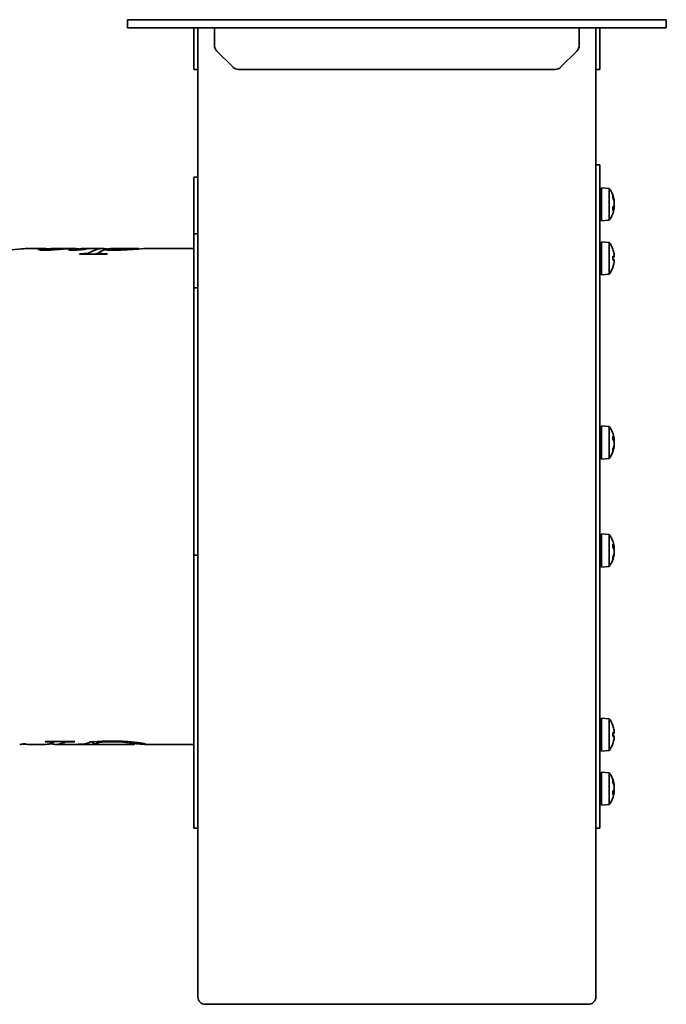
# Model space of a CAD drawing. Header units: millimetres. Extents: x 64 to 356, y 30 to 267.
# Tile 2 of 2: x 200 to 356, y 30 to 267. Entities that reach past the tile are written whole.
import ezdxf

# ---------------------------------------------------------------- set-up
doc = ezdxf.new("R2010")
doc.units = ezdxf.units.MM
doc.layers.add('Krawędzie widoczne(ISO)', color=7, linetype='Continuous', lineweight=35, true_color=0x262659)

msp = doc.modelspace()

# ---------------------------------------------------------------- linework, layer by layer
at = {"layer": 'Krawędzie widoczne(ISO)'}
for p, q in [((230, 267.25), (226, 267.25)), ((226, 267.25), (226, 265.25)), ((230, 267.25), (352, 267.25)), ((356, 267.25), (352, 267.25)), ((356, 267.25), (356, 265.25)), ((230, 265.25), (226, 265.25)), ((230, 265.25), (352, 265.25)), ((242, 263.25), (242, 265.25)), ((243, 265.25), (243, 161.75)), ((247, 265.25), (247, 263.25)), ((335, 263.25), (335, 265.25)), ((339, 161.75), (339, 265.25)), ((340, 265.25), (340, 263.25)), ((356, 265.25), (352, 265.25)), ((242, 263.25), (242, 261.08)), ((247, 263.25), (247, 261.08)), ((335, 261.08), (335, 263.25)), ((340, 263.25), (340, 261.08)), ((242, 259.66), (242, 261.08)), ((242, 259.66), (242, 255.84)), ((247.59, 259.66), (251.41, 255.84)), ((330.59, 255.84), (334.41, 259.66)), ((340, 261.08), (340, 259.66)), ((340, 259.66), (340, 255.84)), ((242, 255.25), (242, 255.84)), ((242, 255.25), (243, 255.25)), ((252.83, 255.25), (329.17, 255.25)), ((339, 255.25), (340, 255.25)), ((340, 255.84), (340, 255.25)), ((340, 232.25), (339, 232.25)), ((340, 232.25), (340, 72.25)), ((242, 229.25), (242, 217.45)), ((243, 229.25), (242, 229.25)), ((340.4, 225.73), (340, 225.73)), ((340.4, 226.73), (340.4, 218.73)), ((342.25, 226.57), (340.4, 226.73)), ((342.25, 226.57), (342.25, 218.89)), ((340, 225.55), (340.4, 225.55)), ((340.4, 225.03), (340, 225.03)), ((340, 224.23), (340.4, 224.23)), ((343.12, 224.33), (343.12, 224.77)), ((343.44, 223.6), (343.38, 223.6)), ((343.43, 223.45), (343.41, 223.45)), ((340.4, 223.25), (340, 223.25)), ((340, 222.21), (340.4, 222.21)), ((340.4, 221.23), (340, 221.23)), ((343.12, 221.27), (343.12, 222.08)), ((343.43, 222), (343.12, 222.03)), ((343.44, 221.85), (343.43, 221.85)), ((340, 220.43), (340.4, 220.43)), ((340.4, 219.91), (340, 219.91)), ((340, 219.73), (340.4, 219.73)), ((342.25, 218.89), (340.4, 218.73)), ((242, 216.67), (242, 217.45)), ((242, 215.57), (242, 216.67)), ((242, 215.57), (242, 214.46)), ((243, 215.57), (242, 215.57)), ((242, 214.46), (242, 212.59)), ((201.98, 212.05), (206.01, 212.05)), ((206.75, 211.65), (206.75, 211.86)), ((208.25, 212.05), (212.8, 212.05)), ((213.31, 211.65), (213.31, 212.05)), ((213.95, 211.68), (213.95, 211.83)), ((215.36, 212.05), (220.07, 212.05)), ((215.72, 211.86), (215.72, 211.94)), ((220.7, 211.7), (220.7, 211.83)), ((222.23, 212.05), (228.5, 212.05)), ((228.87, 211.95), (228.87, 212)), ((230.77, 212.05), (242, 212.05)), ((242, 212.59), (242, 208.26)), ((340, 212.7), (340.4, 212.7)), ((340.4, 212.52), (340, 212.52)), ((340, 212), (340.4, 212)), ((340.4, 213.7), (340.4, 205.7)), ((342.25, 213.54), (340.4, 213.7)), ((342.25, 213.54), (342.25, 205.86)), ((343.12, 211.83), (343.12, 211.84)), ((221.03, 210.69), (214.43, 210.69)), ((214.57, 210.69), (214.57, 210.8)), ((219.03, 210.69), (219.03, 210.99)), ((340.4, 211.2), (340, 211.2)), ((340, 210.22), (340.4, 210.22)), ((340.4, 209.18), (340, 209.18)), ((343.12, 209.23), (343.12, 210.18)), ((343.42, 210.01), (343.12, 209.98)), ((343.42, 209.4), (343.12, 209.43)), ((343.43, 210.41), (343.41, 210.41)), ((242, 202.57), (242, 208.26)), ((340, 208.2), (340.4, 208.2)), ((340.4, 207.41), (340, 207.41)), ((340, 206.88), (340.4, 206.88)), ((340.4, 206.7), (340, 206.7)), ((343.12, 207.56), (343.12, 207.58)), ((343.43, 208.99), (343.41, 209)), ((342.25, 205.86), (340.4, 205.7)), ((242, 193.47), (242, 202.57)), ((243, 202.57), (242, 202.57)), ((242, 191.76), (242, 193.47)), ((242, 191.76), (242, 156.27)), ((340.4, 169.27), (340.4, 161.27)), ((342.25, 169.11), (340.4, 169.27)), ((342.25, 169.11), (342.25, 161.44)), ((340, 168.27), (340.4, 168.27)), ((340.4, 168.09), (340, 168.09)), ((340, 167.57), (340.4, 167.57)), ((340.4, 166.77), (340, 166.77)), ((343.12, 165.92), (343.12, 166.73)), ((340, 165.79), (340.4, 165.79)), ((340.4, 164.75), (340, 164.75)), ((343.43, 166), (343.12, 165.97)), ((343.44, 164.4), (343.38, 164.4)), ((343.43, 164.55), (343.41, 164.55)), ((343.44, 166.15), (343.43, 166.15)), ((243, 31.55), (243, 161.75)), ((339, 161.75), (339, 31.55)), ((340, 163.77), (340.4, 163.77)), ((340.4, 162.98), (340, 162.98)), ((340, 162.45), (340.4, 162.45)), ((340.4, 162.27), (340, 162.27)), ((343.12, 163.23), (343.12, 163.67)), ((342.25, 161.44), (340.4, 161.27)), ((242, 156.27), (242, 138.09)), ((340.4, 143.23), (340.4, 135.23)), ((342.25, 143.06), (340.4, 143.23)), ((342.25, 143.06), (342.25, 135.39)), ((340.4, 142.23), (340, 142.23)), ((340, 142.05), (340.4, 142.05)), ((340.4, 141.52), (340, 141.52)), ((340, 140.73), (340.4, 140.73)), ((343.12, 139.87), (343.12, 140.68)), ((242, 138.09), (242, 72.25)), ((243, 138.09), (242, 138.09)), ((340.4, 139.75), (340, 139.75)), ((340, 138.71), (340.4, 138.71)), ((343.43, 139.95), (343.12, 139.93)), ((343.44, 138.35), (343.38, 138.36)), ((343.43, 138.5), (343.41, 138.5)), ((343.44, 140.1), (343.43, 140.1)), ((340.4, 137.73), (340, 137.73)), ((340, 136.93), (340.4, 136.93)), ((340.4, 136.41), (340, 136.41)), ((340, 136.23), (340.4, 136.23)), ((342.25, 135.39), (340.4, 135.23)), ((343.12, 137.18), (343.12, 137.63)), ((340.4, 97.8), (340, 97.8)), ((340, 97.62), (340.4, 97.62)), ((340.4, 98.8), (340.4, 90.8)), ((342.25, 98.64), (340.4, 98.8)), ((342.25, 98.64), (342.25, 90.96)), ((340.4, 97.09), (340, 97.09)), ((340, 96.3), (340.4, 96.3)), ((340.4, 95.32), (340, 95.32)), ((343.12, 96.92), (343.12, 96.94)), ((343.12, 94.32), (343.12, 95.27)), ((343.42, 95.1), (343.12, 95.07)), ((343.43, 95.51), (343.41, 95.5)), ((206.32, 93.16), (213.36, 93.16)), ((208.32, 93.16), (208.32, 92.95)), ((211.02, 93.16), (211.02, 92.98)), ((211.8, 93.16), (211.8, 93.06)), ((213.18, 93.16), (213.18, 93.09)), ((217.71, 93.07), (217.71, 92.48)), ((219.3, 93.16), (219.3, 92.98)), ((227.76, 92.99), (227.76, 92.5)), ((340, 94.28), (340.4, 94.28)), ((340.4, 93.3), (340, 93.3)), ((343.42, 94.49), (343.12, 94.52)), ((343.12, 92.66), (343.12, 92.67)), ((343.43, 94.09), (343.41, 94.09)), ((200.96, 92.54), (201.49, 92.54)), ((201.29, 92.54), (201.29, 92.48)), ((203.83, 92.45), (206.24, 92.45)), ((208.53, 92.45), (227.52, 92.45)), ((220.08, 92.45), (212.61, 92.45)), ((219.86, 92.45), (220.23, 92.45)), ((220.08, 92.45), (220.08, 92.45)), ((230.19, 92.45), (242, 92.45)), ((340, 92.5), (340.4, 92.5)), ((340.4, 91.98), (340, 91.98)), ((340, 91.8), (340.4, 91.8)), ((342.25, 90.96), (340.4, 90.8)), ((340.4, 85.77), (340.4, 77.77)), ((342.25, 85.61), (340.4, 85.77)), ((342.25, 85.61), (342.25, 77.93)), ((340, 84.77), (340.4, 84.77)), ((340.4, 84.59), (340, 84.59)), ((340, 84.07), (340.4, 84.07)), ((340.4, 83.27), (340, 83.27)), ((343.12, 83.37), (343.12, 83.82)), ((340, 82.29), (340.4, 82.29)), ((340.4, 81.25), (340, 81.25)), ((343.12, 80.32), (343.12, 81.13)), ((343.43, 81.05), (343.12, 81.07)), ((343.44, 82.65), (343.38, 82.64)), ((343.43, 82.5), (343.41, 82.5)), ((343.44, 80.9), (343.43, 80.9)), ((340, 80.27), (340.4, 80.27)), ((340.4, 79.47), (340, 79.47)), ((340, 78.95), (340.4, 78.95)), ((340.4, 78.77), (340, 78.77)), ((342.25, 77.93), (340.4, 77.77)), ((242, 72.25), (243, 72.25)), ((340, 72.25), (339, 72.25)), ((244.8, 29.75), (337.2, 29.75))]:
    msp.add_line(p, q, dxfattribs=at)
for centre, radius, start, end in [((249, 261.08), 2, 180, 225), ((333, 261.08), 2, 315, 0), ((252.83, 257.25), 2, 225, 270), ((329.17, 257.25), 2, 270, 315), ((337, 222.73), 6.5, 7.7377, 36.1956), ((337, 222.73), 6.5, 323.8044, 352.2623), ((337, 209.7), 6.5, 19.8815, 36.1956), ((342.92, 211.84), 0.206, 0, 19.8815), ((337, 209.7), 6.5, 323.8044, 340.1185), ((342.92, 207.56), 0.206, 340.1185, 0), ((337, 165.27), 6.5, 7.7377, 36.1956), ((337, 165.27), 6.5, 323.8044, 352.2623), ((337, 139.23), 6.5, 7.7377, 36.1956), ((337, 139.23), 6.5, 323.8044, 352.2623), ((337, 94.8), 6.5, 19.8815, 36.1956), ((342.92, 96.94), 0.206, 0, 19.8815), ((342.92, 92.66), 0.206, 340.1185, 0), ((337, 94.8), 6.5, 323.8044, 340.1185), ((337, 81.77), 6.5, 7.7377, 36.1956), ((337, 81.77), 6.5, 323.8044, 352.2623), ((244.8, 31.55), 1.8, 180, 270), ((337.2, 31.55), 1.8, 270, 0)]:
    msp.add_arc(centre, radius, start, end, dxfattribs=at)
for centre, major_axis, ratio, start_param, end_param in [((342.92, 224.77), (0.202, 0.045), 0.937457, 6.076564, 6.423526), ((337.04, 222.58), (6.27, 1.64), 0.93862, 6.212259, 6.390406), ((337.04, 223.02), (6.43, -0.87), 0.758355, 0.271401, 0.449548), ((337.04, 222.31), (6.46, 0.6), 0.33376, 5.904617, 6.082764), ((337.04, 223.07), (6.44, -0.74), 0.645989, 6.009705, 6.187852), ((342.92, 221.29), (-0.206, 0.023), 0.644355, 2.865695, 3.212658), ((338.54, 220.1), (4.94, 2.89), 0.148062, 0.074391, 0.145928), ((338.54, 225.23), (4.88, -3), 0.298412, 0.342443, 0.413981), ((338.54, 222.27), (1.63, 5.49), 0.853275, 4.813956, 4.885493), ((338.54, 223.65), (2.93, -4.92), 0.812989, 0.70507, 0.776607), ((343.76, 223.26), (-0.456, -0.262), 0.073585, 0.574787, 0.736125), ((337.04, 223.15), (6.46, -0.6), 0.33376, 0.200421, 0.214942), ((343.76, 222.2), (-0.456, 0.262), 0.073585, 5.54706, 5.692595), ((338.54, 220.22), (4.88, 3), 0.298412, 5.933691, 5.940742), ((343.76, 222.67), (0.455, 0.254), 0.150946, 2.279216, 2.290331), ((343.76, 221.57), (0.453, -0.124), 0.508103, 2.501338, 2.520104), ((337.04, 209.78), (5.84, -2.82), 0.979749, 0.611822, 0.789969), ((342.92, 210.16), (0.206, 0.018), 0.179732, 6.267333, 6.614295), ((337.04, 209.26), (6.46, 0.57), 0.180266, 0.153405, 0.331552), ((337.04, 210.14), (6.46, -0.57), 0.180266, 5.951633, 6.12978), ((342.92, 209.25), (-0.206, 0.018), 0.179732, 2.810483, 3.157445), ((338.54, 207.66), (4.58, 3.44), 0.554863, 6.048844, 6.120382), ((338.54, 211.41), (-4.25, 3.83), 0.664926, 3.842345, 3.913882), ((338.54, 208), (4.25, 3.83), 0.664926, 5.510896, 5.582433), ((343.76, 210.67), (-0.452, -0.225), 0.299538, 0.567435, 0.630241), ((337.04, 209.62), (-5.84, -2.82), 0.979749, 2.351624, 2.529771), ((338.54, 211.75), (4.58, -3.44), 0.554863, 0.162804, 0.234341), ((343.76, 208.73), (0.452, -0.225), 0.299538, 2.511352, 2.574157), ((342.92, 166.71), (0.206, 0.023), 0.644355, 6.21212, 6.559083), ((337.04, 164.93), (6.44, 0.74), 0.645989, 0.095334, 0.273481), ((338.54, 164.35), (-2.93, -4.92), 0.812989, 2.364986, 2.436523), ((338.54, 165.73), (-1.63, 5.49), 0.853275, 4.539285, 4.610822), ((337.04, 165.69), (6.46, -0.6), 0.33376, 0.200421, 0.378568), ((337.04, 164.98), (6.43, 0.87), 0.758355, 5.833638, 6.011785), ((337.04, 165.42), (6.27, -1.64), 0.93862, 6.175965, 6.354112), ((338.54, 162.77), (4.88, 3), 0.298412, 5.869205, 5.940742), ((338.54, 167.9), (4.94, -2.89), 0.148062, 6.137257, 6.208794), ((343.76, 165.8), (0.456, 0.262), 0.073585, 3.732183, 3.877718), ((337.04, 164.85), (6.46, 0.6), 0.33376, 6.068243, 6.082764), ((343.76, 164.74), (0.456, -0.262), 0.073585, 2.405468, 2.566806), ((343.76, 166.43), (-0.453, -0.124), 0.508103, 0.621488, 0.640255), ((338.54, 167.78), (4.88, -3), 0.298412, 0.342443, 0.349495), ((343.76, 165.33), (-0.455, 0.254), 0.150946, 0.851262, 0.862377), ((342.92, 163.23), (-0.202, 0.045), 0.937457, 3.001252, 3.348214), ((342.92, 140.67), (0.206, 0.023), 0.644355, 6.21212, 6.559083), ((337.04, 138.89), (6.44, 0.74), 0.645989, 0.095334, 0.273481), ((338.54, 138.31), (-2.93, -4.92), 0.812989, 2.364986, 2.436523), ((338.54, 139.68), (-1.63, 5.49), 0.853275, 4.539285, 4.610822), ((343.76, 140.38), (-0.453, -0.124), 0.508103, 0.621488, 0.640255), ((337.04, 139.65), (6.46, -0.6), 0.33376, 0.200421, 0.378568), ((337.04, 138.94), (6.43, 0.87), 0.758355, 5.833638, 6.011785), ((337.04, 139.38), (6.27, -1.64), 0.93862, 6.175965, 6.354112), ((338.54, 136.72), (4.88, 3), 0.298412, 5.869205, 5.940742), ((338.54, 141.85), (4.94, -2.89), 0.148062, 6.137257, 6.208794), ((343.76, 139.76), (0.456, 0.262), 0.073585, 3.732183, 3.877718), ((337.04, 138.81), (6.46, 0.6), 0.33376, 6.068243, 6.082764), ((343.76, 138.7), (0.456, -0.262), 0.073585, 2.405468, 2.566806), ((338.54, 141.73), (4.88, -3), 0.298412, 0.342443, 0.349495), ((343.76, 139.28), (-0.455, 0.254), 0.150946, 0.851262, 0.862377), ((342.92, 137.19), (-0.202, 0.045), 0.937457, 3.001252, 3.348214), ((337.04, 94.88), (5.84, -2.82), 0.979749, 0.611822, 0.789969), ((342.92, 95.25), (0.206, 0.018), 0.179732, 6.267333, 6.614295), ((337.04, 94.36), (6.46, 0.57), 0.180266, 0.153405, 0.331552), ((338.54, 92.75), (4.58, 3.44), 0.554863, 6.048844, 6.120382), ((338.54, 96.5), (-4.25, 3.83), 0.664926, 3.842345, 3.913882), ((343.76, 95.77), (-0.452, -0.225), 0.299538, 0.567435, 0.630241), ((337.04, 95.24), (6.46, -0.57), 0.180266, 5.951633, 6.12978), ((342.92, 94.34), (-0.206, 0.018), 0.179732, 2.810483, 3.157445), ((337.04, 94.72), (-5.84, -2.82), 0.979749, 2.351624, 2.529771), ((338.54, 93.09), (4.25, 3.83), 0.664926, 5.510896, 5.582433), ((338.54, 96.84), (4.58, -3.44), 0.554863, 0.162804, 0.234341), ((343.76, 93.83), (0.452, -0.225), 0.299538, 2.511352, 2.574157), ((342.92, 83.81), (0.202, 0.045), 0.937457, 6.076564, 6.423526), ((337.04, 81.62), (6.27, 1.64), 0.93862, 6.212259, 6.390406), ((337.04, 82.06), (6.43, -0.87), 0.758355, 0.271401, 0.449548), ((337.04, 81.35), (6.46, 0.6), 0.33376, 5.904617, 6.082764), ((337.04, 82.11), (6.44, -0.74), 0.645989, 6.009705, 6.187852), ((338.54, 79.15), (4.94, 2.89), 0.148062, 0.074391, 0.145928), ((338.54, 84.28), (4.88, -3), 0.298412, 0.342443, 0.413981), ((338.54, 81.32), (1.63, 5.49), 0.853275, 4.813956, 4.885493), ((338.54, 82.69), (2.93, -4.92), 0.812989, 0.70507, 0.776607), ((343.76, 82.3), (-0.456, -0.262), 0.073585, 0.574787, 0.736125), ((337.04, 82.19), (6.46, -0.6), 0.33376, 0.200421, 0.214942), ((343.76, 81.24), (-0.456, 0.262), 0.073585, 5.54706, 5.692595), ((338.54, 79.27), (4.88, 3), 0.298412, 5.933691, 5.940742), ((343.76, 81.72), (0.455, 0.254), 0.150946, 2.279216, 2.290331), ((343.76, 80.62), (0.453, -0.124), 0.508103, 2.501338, 2.520104), ((342.92, 80.33), (-0.206, 0.023), 0.644355, 2.865695, 3.212658)]:
    msp.add_ellipse(centre, major_axis=major_axis, ratio=ratio, start_param=start_param, end_param=end_param, dxfattribs=at)
for points, knots in [([(343.44, 223.6), (343.44, 223.6), (343.44, 223.61), (343.44, 223.62), (343.43, 223.64), (343.43, 223.68), (343.42, 223.71), (343.41, 223.76), (343.41, 223.78), (343.41, 223.79)], [-0.14159818, -0.14159818, -0.14159818, -0.14159818, -0.13573428, -0.13573428, -0.12469501, -0.12469501, -0.11365575, -0.11365575, -0.10828626, -0.10828626, -0.10828626, -0.10828626]), ([(343.41, 223.49), (343.41, 223.46), (343.42, 223.42), (343.43, 223.35), (343.43, 223.31), (343.44, 223.24), (343.44, 223.2), (343.44, 223.13), (343.44, 223.1), (343.44, 223.06), (343.43, 223.05), (343.43, 223.04)], [-0.1800581, -0.1800581, -0.1800581, -0.1800581, -0.16889095, -0.16889095, -0.15772379, -0.15772379, -0.14676457, -0.14676457, -0.13580535, -0.13580535, -0.13009158, -0.13009158, -0.13009158, -0.13009158]), ([(343.43, 223.45), (343.43, 223.45), (343.44, 223.45), (343.44, 223.46), (343.44, 223.47), (343.44, 223.5), (343.44, 223.53), (343.44, 223.57), (343.43, 223.58), (343.43, 223.6)], [0.0199546, 0.0199546, 0.0199546, 0.0199546, 0.02233431, 0.02233431, 0.03329353, 0.03329353, 0.04425275, 0.04425275, 0.0496824, 0.0496824, 0.0496824, 0.0496824]), ([(343.43, 222.91), (343.42, 222.93), (343.42, 222.95), (343.41, 222.97), (343.41, 222.98), (343.41, 222.99)], [-0.12203933, -0.12203933, -0.12203933, -0.12203933, -0.11365575, -0.11365575, -0.10828626, -0.10828626, -0.10828626, -0.10828626]), ([(343.43, 222.89), (343.43, 222.89), (343.43, 222.89), (343.44, 222.86), (343.44, 222.82), (343.44, 222.74), (343.44, 222.7), (343.44, 222.63), (343.43, 222.6), (343.43, 222.53), (343.42, 222.51), (343.41, 222.48), (343.41, 222.47), (343.41, 222.47)], [-0.15827539, -0.15827539, -0.15827539, -0.15827539, -0.15764996, -0.15764996, -0.14669212, -0.14669212, -0.13573428, -0.13573428, -0.12469501, -0.12469501, -0.11365575, -0.11365575, -0.10828626, -0.10828626, -0.10828626, -0.10828626]), ([(343.41, 222), (343.42, 222.02), (343.42, 222.04), (343.43, 222.1), (343.43, 222.14), (343.44, 222.22), (343.44, 222.26), (343.44, 222.33), (343.44, 222.36), (343.44, 222.39), (343.43, 222.4), (343.43, 222.41)], [-0.17566459, -0.17566459, -0.17566459, -0.17566459, -0.16889095, -0.16889095, -0.15772379, -0.15772379, -0.14676457, -0.14676457, -0.13580535, -0.13580535, -0.13009158, -0.13009158, -0.13009158, -0.13009158]), ([(343.41, 221.93), (343.41, 221.96), (343.42, 221.98), (343.43, 222), (343.43, 222), (343.44, 222), (343.44, 221.99), (343.44, 221.95), (343.44, 221.93), (343.44, 221.88), (343.43, 221.87), (343.43, 221.85)], [-0.18005785, -0.18005785, -0.18005785, -0.18005785, -0.1688907, -0.1688907, -0.15772354, -0.15772354, -0.14676432, -0.14676432, -0.1358051, -0.1358051, -0.13009133, -0.13009133, -0.13009133, -0.13009133]), ([(343.43, 222.56), (343.43, 222.56), (343.43, 222.56), (343.44, 222.6), (343.44, 222.63), (343.44, 222.69), (343.44, 222.71), (343.44, 222.73)], [-0.15827539, -0.15827539, -0.15827539, -0.15827539, -0.15764996, -0.15764996, -0.14669212, -0.14669212, -0.14159818, -0.14159818, -0.14159818, -0.14159818]), ([(343.43, 221.81), (343.43, 221.81), (343.43, 221.81), (343.44, 221.83), (343.44, 221.84), (343.44, 221.85), (343.44, 221.85), (343.44, 221.85)], [-0.15827557, -0.15827557, -0.15827557, -0.15827557, -0.15765014, -0.15765014, -0.1466923, -0.1466923, -0.14159836, -0.14159836, -0.14159836, -0.14159836]), ([(201.98, 212.05), (201.8, 212.05), (201.49, 212.03), (201.04, 212), (200.29, 211.94), (199.26, 211.85), (197.93, 211.77), (196.61, 211.69), (195.32, 211.64), (194.07, 211.64)], [0.393537, 0.393537, 0.393537, 0.393537, 1, 1, 1, 2, 2, 2, 3, 3, 3, 3]), ([(206.11, 211.64), (205.67, 211.64), (205.29, 211.66), (204.99, 211.69), (204.68, 211.73), (204.53, 211.76), (204.53, 211.81)], [0, 0, 0, 0, 1, 1, 1, 2, 2, 2, 2]), ([(213.31, 212.05), (211.67, 212.04), (210.29, 211.88), (209.18, 211.79), (208.06, 211.71), (207.04, 211.64), (206.11, 211.64)], [0, 0, 0, 0, 1, 1, 1, 2, 2, 2, 2]), ([(206.75, 211.86), (206.75, 211.84), (206.81, 211.83), (206.93, 211.82), (207.05, 211.81), (207.21, 211.81), (207.42, 211.81)], [0, 0, 0, 0, 1, 1, 1, 2, 2, 2, 2]), ([(207.42, 211.81), (207.74, 211.81), (208.16, 211.82), (208.67, 211.85), (209.19, 211.87), (209.88, 211.93), (210.74, 211.98), (211.6, 212.03), (212.31, 212.05), (212.86, 212.05), (212.94, 212.05), (213.02, 212.05), (213.1, 212.05)], [0, 0, 0, 0, 1, 1, 1, 2, 2, 2, 3, 3, 3, 3.138168, 3.138168, 3.138168, 3.138168]), ([(212.85, 211.64), (212.54, 211.64), (212.29, 211.66), (212.1, 211.68), (211.9, 211.7), (211.81, 211.73), (211.81, 211.76)], [0, 0, 0, 0, 1, 1, 1, 2, 2, 2, 2]), ([(213.95, 211.83), (213.95, 211.81), (213.97, 211.8), (214.02, 211.8), (214.07, 211.79), (214.13, 211.79), (214.21, 211.79)], [0, 0, 0, 0, 1, 1, 1, 2, 2, 2, 2]), ([(214.21, 211.79), (214.34, 211.79), (214.47, 211.79), (214.62, 211.81), (214.76, 211.82), (215.13, 211.87), (215.72, 211.94)], [0, 0, 0, 0, 1, 1, 1, 2, 2, 2, 2]), ([(222.83, 211.64), (222.36, 211.64), (221.95, 211.65), (221.59, 211.66), (221.23, 211.67), (220.82, 211.69), (220.38, 211.72)], [0, 0, 0, 0, 1, 1, 1, 2, 2, 2, 2]), ([(230.77, 212.05), (230.37, 212.05), (229.66, 212.01), (228.66, 211.93), (226.99, 211.8), (225.04, 211.64), (222.83, 211.64)], [0.398361, 0.398361, 0.398361, 0.398361, 1, 1, 1, 2, 2, 2, 2]), ([(223.06, 211.73), (223.56, 211.73), (224.06, 211.74), (224.57, 211.77), (225.08, 211.8), (225.57, 211.83), (226.06, 211.87), (226.54, 211.91), (226.98, 211.95), (227.37, 211.99), (227.76, 212.02), (228.1, 212.04), (228.41, 212.05), (228.72, 212.05), (228.87, 212.04), (228.87, 212)], [0, 0, 0, 0, 1, 1, 1, 2, 2, 2, 3, 3, 3, 4, 4, 4, 5, 5, 5, 5]), ([(214.57, 210.8), (215.44, 210.8), (216.03, 210.83), (216.33, 210.89), (216.64, 210.94), (216.96, 211.08), (217.29, 211.27)], [0, 0, 0, 0, 1, 1, 1, 2, 2, 2, 2]), ([(219.03, 210.99), (219.03, 210.95), (219.08, 210.91), (219.19, 210.89), (219.3, 210.86), (219.47, 210.83), (219.72, 210.82), (219.96, 210.8), (220.44, 210.8), (221.17, 210.8)], [0, 0, 0, 0, 1, 1, 1, 2, 2, 2, 3, 3, 3, 3]), ([(343.41, 210.76), (343.41, 210.72), (343.42, 210.68), (343.43, 210.61), (343.43, 210.57), (343.44, 210.51), (343.44, 210.48), (343.44, 210.44), (343.44, 210.43), (343.44, 210.41), (343.43, 210.41), (343.43, 210.41)], [0, 0, 0, 0, 0.01116716, 0.01116716, 0.02233431, 0.02233431, 0.03329353, 0.03329353, 0.04425275, 0.04425275, 0.04996652, 0.04996652, 0.04996652, 0.04996652]), ([(343.43, 210.31), (343.43, 210.3), (343.43, 210.3), (343.44, 210.26), (343.44, 210.22), (343.44, 210.15), (343.44, 210.12), (343.44, 210.07), (343.43, 210.05), (343.43, 210.01), (343.42, 210.01), (343.41, 210.01), (343.41, 210.01), (343.41, 210.01)], [-0.15827539, -0.15827539, -0.15827539, -0.15827539, -0.15764996, -0.15764996, -0.14669212, -0.14669212, -0.13573428, -0.13573428, -0.12469501, -0.12469501, -0.11365575, -0.11365575, -0.10828626, -0.10828626, -0.10828626, -0.10828626]), ([(343.41, 209.4), (343.41, 209.4), (343.42, 209.4), (343.43, 209.38), (343.43, 209.37), (343.44, 209.33), (343.44, 209.3), (343.44, 209.23), (343.44, 209.19), (343.44, 209.14), (343.43, 209.12), (343.43, 209.1)], [-0.1800581, -0.1800581, -0.1800581, -0.1800581, -0.16889095, -0.16889095, -0.15772379, -0.15772379, -0.14676457, -0.14676457, -0.13580535, -0.13580535, -0.13009158, -0.13009158, -0.13009158, -0.13009158]), ([(343.43, 208.99), (343.43, 208.99), (343.43, 208.99), (343.44, 208.99), (343.44, 208.99), (343.44, 208.96), (343.44, 208.93), (343.44, 208.88), (343.43, 208.85), (343.43, 208.78), (343.42, 208.74), (343.41, 208.68), (343.41, 208.67), (343.41, 208.65)], [-0.15827539, -0.15827539, -0.15827539, -0.15827539, -0.15764996, -0.15764996, -0.14669212, -0.14669212, -0.13573428, -0.13573428, -0.12469501, -0.12469501, -0.11365575, -0.11365575, -0.10828626, -0.10828626, -0.10828626, -0.10828626]), ([(343.43, 166.15), (343.43, 166.15), (343.43, 166.15), (343.44, 166.11), (343.44, 166.08), (343.44, 166.04), (343.44, 166.02), (343.44, 166), (343.43, 166), (343.43, 166.01), (343.42, 166.02), (343.41, 166.05), (343.41, 166.06), (343.41, 166.07)], [-0.15827539, -0.15827539, -0.15827539, -0.15827539, -0.15764996, -0.15764996, -0.14669212, -0.14669212, -0.13573428, -0.13573428, -0.12469501, -0.12469501, -0.11365575, -0.11365575, -0.10828626, -0.10828626, -0.10828626, -0.10828626]), ([(343.43, 165.59), (343.43, 165.59), (343.43, 165.59), (343.44, 165.61), (343.44, 165.63), (343.44, 165.7), (343.44, 165.73), (343.44, 165.8), (343.43, 165.84), (343.43, 165.92), (343.42, 165.96), (343.41, 165.99), (343.41, 165.99), (343.41, 166)], [-0.15827539, -0.15827539, -0.15827539, -0.15827539, -0.15764996, -0.15764996, -0.14669212, -0.14669212, -0.13573428, -0.13573428, -0.12469501, -0.12469501, -0.11365575, -0.11365575, -0.11264531, -0.11264531, -0.11264531, -0.11264531]), ([(343.41, 165.54), (343.41, 165.52), (343.42, 165.5), (343.43, 165.45), (343.43, 165.42), (343.44, 165.35), (343.44, 165.31), (343.44, 165.23), (343.44, 165.19), (343.44, 165.14), (343.43, 165.12), (343.43, 165.11)], [-0.18005785, -0.18005785, -0.18005785, -0.18005785, -0.1688907, -0.1688907, -0.15772354, -0.15772354, -0.14676432, -0.14676432, -0.1358051, -0.1358051, -0.13009133, -0.13009133, -0.13009133, -0.13009133]), ([(343.41, 165.01), (343.41, 165.02), (343.42, 165.05), (343.43, 165.08), (343.43, 165.08), (343.43, 165.09)], [0, 0, 0, 0, 0.01116716, 0.01116716, 0.01357731, 0.01357731, 0.01357731, 0.01357731]), ([(343.43, 164.96), (343.43, 164.96), (343.43, 164.96), (343.44, 164.94), (343.44, 164.91), (343.44, 164.85), (343.44, 164.82), (343.44, 164.74), (343.43, 164.7), (343.43, 164.63), (343.42, 164.59), (343.41, 164.54), (343.41, 164.53), (343.41, 164.51)], [-0.15827557, -0.15827557, -0.15827557, -0.15827557, -0.15765014, -0.15765014, -0.1466923, -0.1466923, -0.13573446, -0.13573446, -0.12469519, -0.12469519, -0.11365593, -0.11365593, -0.10828644, -0.10828644, -0.10828644, -0.10828644]), ([(343.41, 164.21), (343.41, 164.24), (343.42, 164.27), (343.43, 164.33), (343.43, 164.36), (343.44, 164.39), (343.44, 164.4), (343.44, 164.4), (343.44, 164.4), (343.44, 164.4)], [-0.1800581, -0.1800581, -0.1800581, -0.1800581, -0.16889095, -0.16889095, -0.15772379, -0.15772379, -0.14676457, -0.14676457, -0.14539301, -0.14539301, -0.14539301, -0.14539301]), ([(343.44, 166.15), (343.44, 166.15), (343.44, 166.15), (343.44, 166.15), (343.44, 166.15), (343.44, 166.17), (343.43, 166.18), (343.43, 166.19)], [-0.14690241, -0.14690241, -0.14690241, -0.14690241, -0.14676457, -0.14676457, -0.13580535, -0.13580535, -0.13009158, -0.13009158, -0.13009158, -0.13009158]), ([(343.44, 165.27), (343.44, 165.27), (343.44, 165.27), (343.44, 165.31), (343.44, 165.35), (343.44, 165.41), (343.43, 165.42), (343.43, 165.44)], [0.03315569, 0.03315569, 0.03315569, 0.03315569, 0.03329353, 0.03329353, 0.04425275, 0.04425275, 0.04996652, 0.04996652, 0.04996652, 0.04996652]), ([(343.43, 164.4), (343.43, 164.4), (343.43, 164.4), (343.44, 164.43), (343.44, 164.46), (343.44, 164.51), (343.44, 164.53), (343.44, 164.54), (343.44, 164.55), (343.43, 164.55)], [-0.15797902, -0.15797902, -0.15797902, -0.15797902, -0.15764996, -0.15764996, -0.14669212, -0.14669212, -0.13573428, -0.13573428, -0.12832655, -0.12832655, -0.12832655, -0.12832655]), ([(343.44, 140.1), (343.44, 140.1), (343.44, 140.1), (343.44, 140.1), (343.44, 140.11), (343.44, 140.12), (343.43, 140.13), (343.43, 140.14)], [-0.14690241, -0.14690241, -0.14690241, -0.14690241, -0.14676457, -0.14676457, -0.13580535, -0.13580535, -0.13009158, -0.13009158, -0.13009158, -0.13009158]), ([(343.43, 140.1), (343.43, 140.1), (343.43, 140.1), (343.44, 140.07), (343.44, 140.04), (343.44, 139.99), (343.44, 139.97), (343.44, 139.95), (343.43, 139.95), (343.43, 139.96), (343.42, 139.97), (343.41, 140), (343.41, 140.01), (343.41, 140.02)], [-0.15827539, -0.15827539, -0.15827539, -0.15827539, -0.15764996, -0.15764996, -0.14669212, -0.14669212, -0.13573428, -0.13573428, -0.12469501, -0.12469501, -0.11365575, -0.11365575, -0.10828626, -0.10828626, -0.10828626, -0.10828626]), ([(343.43, 139.54), (343.43, 139.54), (343.43, 139.54), (343.44, 139.56), (343.44, 139.59), (343.44, 139.65), (343.44, 139.68), (343.44, 139.76), (343.43, 139.8), (343.43, 139.87), (343.42, 139.91), (343.41, 139.94), (343.41, 139.95), (343.41, 139.95)], [-0.15827557, -0.15827557, -0.15827557, -0.15827557, -0.15765014, -0.15765014, -0.1466923, -0.1466923, -0.13573446, -0.13573446, -0.12469519, -0.12469519, -0.11365593, -0.11365593, -0.11264549, -0.11264549, -0.11264549, -0.11264549]), ([(343.41, 139.49), (343.41, 139.48), (343.42, 139.45), (343.43, 139.4), (343.43, 139.37), (343.44, 139.3), (343.44, 139.26), (343.44, 139.19), (343.44, 139.15), (343.44, 139.09), (343.43, 139.08), (343.43, 139.06)], [0, 0, 0, 0, 0.01116716, 0.01116716, 0.02233431, 0.02233431, 0.03329353, 0.03329353, 0.04425275, 0.04425275, 0.04996652, 0.04996652, 0.04996652, 0.04996652]), ([(343.41, 138.96), (343.41, 138.98), (343.42, 139), (343.43, 139.03), (343.43, 139.04), (343.43, 139.04)], [-0.18005785, -0.18005785, -0.18005785, -0.18005785, -0.1688907, -0.1688907, -0.16648054, -0.16648054, -0.16648054, -0.16648054]), ([(343.43, 138.91), (343.43, 138.91), (343.43, 138.91), (343.44, 138.89), (343.44, 138.87), (343.44, 138.8), (343.44, 138.77), (343.44, 138.7), (343.43, 138.66), (343.43, 138.58), (343.42, 138.54), (343.41, 138.5), (343.41, 138.48), (343.41, 138.47)], [-0.15827539, -0.15827539, -0.15827539, -0.15827539, -0.15764996, -0.15764996, -0.14669212, -0.14669212, -0.13573428, -0.13573428, -0.12469501, -0.12469501, -0.11365575, -0.11365575, -0.10828626, -0.10828626, -0.10828626, -0.10828626]), ([(343.41, 138.16), (343.41, 138.19), (343.42, 138.23), (343.43, 138.29), (343.43, 138.31), (343.44, 138.34), (343.44, 138.35), (343.44, 138.35), (343.44, 138.35), (343.44, 138.35)], [-0.1800581, -0.1800581, -0.1800581, -0.1800581, -0.16889095, -0.16889095, -0.15772379, -0.15772379, -0.14676457, -0.14676457, -0.14539301, -0.14539301, -0.14539301, -0.14539301]), ([(343.44, 139.23), (343.44, 139.23), (343.44, 139.23), (343.44, 139.27), (343.44, 139.31), (343.44, 139.36), (343.43, 139.38), (343.43, 139.39)], [-0.14690216, -0.14690216, -0.14690216, -0.14690216, -0.14676432, -0.14676432, -0.1358051, -0.1358051, -0.13009133, -0.13009133, -0.13009133, -0.13009133]), ([(343.43, 138.35), (343.43, 138.35), (343.43, 138.35), (343.44, 138.39), (343.44, 138.42), (343.44, 138.46), (343.44, 138.48), (343.44, 138.5), (343.44, 138.5), (343.43, 138.5)], [-0.15797902, -0.15797902, -0.15797902, -0.15797902, -0.15764996, -0.15764996, -0.14669212, -0.14669212, -0.13573428, -0.13573428, -0.12832655, -0.12832655, -0.12832655, -0.12832655]), ([(343.41, 95.85), (343.41, 95.82), (343.42, 95.78), (343.43, 95.7), (343.43, 95.66), (343.44, 95.6), (343.44, 95.57), (343.44, 95.53), (343.44, 95.52), (343.44, 95.51), (343.43, 95.51), (343.43, 95.51)], [-0.18005785, -0.18005785, -0.18005785, -0.18005785, -0.1688907, -0.1688907, -0.15772354, -0.15772354, -0.14676432, -0.14676432, -0.1358051, -0.1358051, -0.13009133, -0.13009133, -0.13009133, -0.13009133]), ([(343.43, 95.4), (343.43, 95.4), (343.43, 95.39), (343.44, 95.36), (343.44, 95.32), (343.44, 95.25), (343.44, 95.21), (343.44, 95.16), (343.43, 95.14), (343.43, 95.11), (343.42, 95.1), (343.41, 95.1), (343.41, 95.1), (343.41, 95.1)], [-0.15827557, -0.15827557, -0.15827557, -0.15827557, -0.15765014, -0.15765014, -0.1466923, -0.1466923, -0.13573446, -0.13573446, -0.12469519, -0.12469519, -0.11365593, -0.11365593, -0.10828644, -0.10828644, -0.10828644, -0.10828644]), ([(208.32, 92.95), (208.32, 92.99), (208.19, 93.02), (207.95, 93.04), (207.7, 93.06), (207.11, 93.08), (206.15, 93.09)], [0, 0, 0, 0, 1, 1, 1, 2, 2, 2, 2]), ([(217.08, 93.03), (218.3, 93.1), (219.28, 93.16), (220.02, 93.19), (220.77, 93.21), (221.55, 93.23), (222.37, 93.23)], [0, 0, 0, 0, 1, 1, 1, 2, 2, 2, 2]), ([(222.4, 93.07), (221.95, 93.07), (221.53, 93.06), (221.12, 93.05), (220.72, 93.04), (220.12, 93.02), (219.3, 92.98)], [0, 0, 0, 0, 1, 1, 1, 2, 2, 2, 2]), ([(222.37, 93.23), (224.27, 93.23), (225.8, 93.17), (226.98, 93.06), (228.15, 92.96), (229.02, 92.84), (229.59, 92.73), (230.15, 92.61), (230.43, 92.54), (230.43, 92.49)], [0, 0, 0, 0, 1, 1, 1, 2, 2, 2, 3, 3, 3, 3]), ([(227.76, 92.5), (227.76, 92.57), (227.32, 92.7), (226.45, 92.83), (225.58, 92.97), (224.23, 93.07), (222.4, 93.07)], [0, 0, 0, 0, 1, 1, 1, 2, 2, 2, 2]), ([(230.43, 92.49), (230.43, 92.43), (230.11, 92.44), (229.46, 92.49), (228.98, 92.53), (228.41, 92.59), (227.76, 92.65)], [0, 0, 0, 0, 1, 1, 1, 1.733065, 1.733065, 1.733065, 1.733065]), ([(343.41, 94.49), (343.41, 94.5), (343.42, 94.49), (343.43, 94.48), (343.43, 94.46), (343.44, 94.42), (343.44, 94.39), (343.44, 94.33), (343.44, 94.29), (343.44, 94.23), (343.43, 94.21), (343.43, 94.19)], [-0.1800581, -0.1800581, -0.1800581, -0.1800581, -0.16889095, -0.16889095, -0.15772379, -0.15772379, -0.14676457, -0.14676457, -0.13580535, -0.13580535, -0.13009158, -0.13009158, -0.13009158, -0.13009158]), ([(343.43, 94.09), (343.43, 94.09), (343.43, 94.09), (343.44, 94.09), (343.44, 94.08), (343.44, 94.05), (343.44, 94.03), (343.44, 93.98), (343.43, 93.94), (343.43, 93.87), (343.42, 93.83), (343.41, 93.78), (343.41, 93.76), (343.41, 93.74)], [-0.15827539, -0.15827539, -0.15827539, -0.15827539, -0.15764996, -0.15764996, -0.14669212, -0.14669212, -0.13573428, -0.13573428, -0.12469501, -0.12469501, -0.11365575, -0.11365575, -0.10828626, -0.10828626, -0.10828626, -0.10828626]), ([(201.59, 92.46), (201.45, 92.46), (201.33, 92.46), (201.22, 92.46), (200.99, 92.46), (200.77, 92.47), (200.53, 92.48)], [0.7905874, 0.7905874, 0.7905874, 0.7905874, 1, 1, 1, 1.4310922, 1.4310922, 1.4310922, 1.4310922]), ([(201.29, 92.48), (201.29, 92.46), (201.47, 92.46), (201.82, 92.45), (202.18, 92.45), (202.85, 92.45), (203.83, 92.45)], [0, 0, 0, 0, 1, 1, 1, 2, 2, 2, 2]), ([(212.74, 92.45), (213.43, 92.45), (213.93, 92.46), (214.24, 92.46), (214.54, 92.46), (214.81, 92.46), (215.04, 92.47)], [0, 0, 0, 0, 1, 1, 1, 2, 2, 2, 2]), ([(343.44, 82.65), (343.44, 82.65), (343.44, 82.65), (343.44, 82.67), (343.43, 82.68), (343.43, 82.73), (343.42, 82.76), (343.41, 82.81), (343.41, 82.82), (343.41, 82.84)], [-0.14159836, -0.14159836, -0.14159836, -0.14159836, -0.13573446, -0.13573446, -0.12469519, -0.12469519, -0.11365593, -0.11365593, -0.10828644, -0.10828644, -0.10828644, -0.10828644]), ([(343.41, 82.53), (343.41, 82.51), (343.42, 82.47), (343.43, 82.4), (343.43, 82.36), (343.44, 82.28), (343.44, 82.24), (343.44, 82.17), (343.44, 82.14), (343.44, 82.11), (343.43, 82.1), (343.43, 82.09)], [-0.1800581, -0.1800581, -0.1800581, -0.1800581, -0.16889095, -0.16889095, -0.15772379, -0.15772379, -0.14676457, -0.14676457, -0.13580535, -0.13580535, -0.13009158, -0.13009158, -0.13009158, -0.13009158]), ([(343.43, 81.96), (343.42, 81.98), (343.42, 82), (343.41, 82.02), (343.41, 82.03), (343.41, 82.03)], [-0.12203933, -0.12203933, -0.12203933, -0.12203933, -0.11365575, -0.11365575, -0.10828626, -0.10828626, -0.10828626, -0.10828626]), ([(343.43, 81.94), (343.43, 81.94), (343.43, 81.94), (343.44, 81.9), (343.44, 81.87), (343.44, 81.79), (343.44, 81.75), (343.44, 81.68), (343.43, 81.64), (343.43, 81.58), (343.42, 81.55), (343.41, 81.53), (343.41, 81.52), (343.41, 81.51)], [-0.15827539, -0.15827539, -0.15827539, -0.15827539, -0.15764996, -0.15764996, -0.14669212, -0.14669212, -0.13573428, -0.13573428, -0.12469501, -0.12469501, -0.11365575, -0.11365575, -0.10828626, -0.10828626, -0.10828626, -0.10828626]), ([(343.41, 81.05), (343.42, 81.07), (343.42, 81.09), (343.43, 81.15), (343.43, 81.19), (343.44, 81.26), (343.44, 81.3), (343.44, 81.37), (343.44, 81.4), (343.44, 81.44), (343.43, 81.45), (343.43, 81.46)], [-0.17566459, -0.17566459, -0.17566459, -0.17566459, -0.16889095, -0.16889095, -0.15772379, -0.15772379, -0.14676457, -0.14676457, -0.13580535, -0.13580535, -0.13009158, -0.13009158, -0.13009158, -0.13009158]), ([(343.41, 80.98), (343.41, 81), (343.42, 81.02), (343.43, 81.05), (343.43, 81.05), (343.44, 81.04), (343.44, 81.03), (343.44, 81), (343.44, 80.97), (343.44, 80.93), (343.43, 80.91), (343.43, 80.9)], [0, 0, 0, 0, 0.01116716, 0.01116716, 0.02233431, 0.02233431, 0.03329353, 0.03329353, 0.04425275, 0.04425275, 0.04996652, 0.04996652, 0.04996652, 0.04996652]), ([(343.43, 82.5), (343.43, 82.5), (343.44, 82.5), (343.44, 82.5), (343.44, 82.51), (343.44, 82.55), (343.44, 82.57), (343.44, 82.62), (343.43, 82.63), (343.43, 82.65)], [-0.16010326, -0.16010326, -0.16010326, -0.16010326, -0.15772354, -0.15772354, -0.14676432, -0.14676432, -0.1358051, -0.1358051, -0.13037545, -0.13037545, -0.13037545, -0.13037545]), ([(343.43, 81.61), (343.43, 81.61), (343.43, 81.61), (343.44, 81.64), (343.44, 81.68), (343.44, 81.74), (343.44, 81.76), (343.44, 81.77)], [-0.15827539, -0.15827539, -0.15827539, -0.15827539, -0.15764996, -0.15764996, -0.14669212, -0.14669212, -0.14159818, -0.14159818, -0.14159818, -0.14159818]), ([(343.43, 80.86), (343.43, 80.86), (343.43, 80.86), (343.44, 80.88), (343.44, 80.89), (343.44, 80.9), (343.44, 80.9), (343.44, 80.9)], [-0.15827539, -0.15827539, -0.15827539, -0.15827539, -0.15764996, -0.15764996, -0.14669212, -0.14669212, -0.14159818, -0.14159818, -0.14159818, -0.14159818])]:
    msp.add_open_spline(points, degree=3, knots=knots, dxfattribs=at)
for points in [[(204.53, 211.81), (204.53, 211.87), (204.78, 211.96), (205.27, 212.01)], [(205.27, 212.01), (205.76, 212.06), (206.25, 212.06), (206.73, 212.01)], [(206.73, 212.01), (206.9, 211.99), (207.02, 211.97), (207.11, 211.96)], [(207.38, 212), (206.96, 211.95), (206.75, 211.88), (206.75, 211.86)], [(208.25, 212.05), (207.96, 212.05), (207.67, 212.03), (207.38, 212)], [(211.81, 211.76), (211.81, 211.79), (211.87, 211.83), (211.99, 211.87)], [(211.99, 211.87), (212.15, 211.92), (212.59, 212.04), (213.31, 212.05)], [(214.15, 211.7), (213.71, 211.66), (213.27, 211.64), (212.85, 211.64)], [(213.31, 212.04), (213.64, 212.03), (213.97, 212.01), (214.31, 211.95)], [(214.52, 211.99), (214.14, 211.93), (213.95, 211.86), (213.95, 211.83)], [(216.14, 211.91), (215.5, 211.84), (214.84, 211.75), (214.15, 211.7)], [(215.36, 212.05), (215.08, 212.05), (214.8, 212.03), (214.52, 211.99)], [(215.72, 211.94), (215.86, 211.93), (216, 211.92), (216.14, 211.91)], [(217.29, 211.27), (218.47, 211.93), (219.65, 212.17), (220.83, 211.99)], [(220.38, 211.72), (220.03, 211.59), (219.68, 211.43), (219.34, 211.23)], [(221.9, 212.04), (221.5, 212.02), (221.1, 211.95), (220.7, 211.83)], [(220.7, 211.83), (221.28, 211.77), (222.07, 211.73), (223.06, 211.73)], [(220.83, 211.99), (220.96, 211.97), (221.06, 211.95), (221.11, 211.93)], [(222.23, 212.05), (222.11, 212.05), (222, 212.05), (221.9, 212.04)], [(214.43, 210.69), (214.48, 210.73), (214.52, 210.76), (214.57, 210.8)], [(218.16, 210.69), (218.45, 210.8), (218.74, 210.88), (219.03, 210.94)], [(219.34, 211.23), (219.13, 211.11), (219.03, 211.03), (219.03, 210.99)], [(221.17, 210.8), (221.12, 210.76), (221.08, 210.73), (221.03, 210.69)], [(206.15, 93.09), (206.21, 93.11), (206.26, 93.14), (206.32, 93.16)], [(206.24, 92.45), (206.79, 92.46), (207.34, 92.56), (207.89, 92.75)], [(210.17, 92.72), (209.23, 92.41), (208.29, 92.37), (207.35, 92.59)], [(207.89, 92.75), (208.17, 92.84), (208.32, 92.91), (208.32, 92.95)], [(211.02, 92.98), (210.78, 92.93), (210.49, 92.83), (210.17, 92.72)], [(211.8, 93.06), (211.45, 93.04), (211.19, 93.01), (211.02, 92.98)], [(213.18, 93.09), (212.49, 93.09), (212.03, 93.08), (211.8, 93.06)], [(213.36, 93.16), (213.3, 93.14), (213.24, 93.11), (213.18, 93.09)], [(215.76, 92.57), (216.2, 92.67), (216.64, 92.82), (217.08, 93.03)], [(219.3, 92.98), (218.87, 92.78), (218.43, 92.63), (217.99, 92.54)], [(200.02, 92.45), (200.34, 92.45), (200.65, 92.48), (200.96, 92.54)], [(201.49, 92.54), (201.36, 92.51), (201.29, 92.49), (201.29, 92.48)], [(212.61, 92.45), (212.65, 92.45), (212.7, 92.45), (212.74, 92.45)], [(215.04, 92.47), (215.18, 92.48), (215.42, 92.5), (215.76, 92.57)], [(217.99, 92.54), (217.81, 92.51), (217.71, 92.49), (217.71, 92.48)], [(217.71, 92.48), (217.71, 92.47), (217.83, 92.46), (218.05, 92.46)], [(218.05, 92.46), (218.42, 92.46), (219.03, 92.45), (219.86, 92.45)], [(220.23, 92.45), (220.18, 92.45), (220.13, 92.45), (220.08, 92.45)], [(227.52, 92.45), (227.68, 92.45), (227.76, 92.47), (227.76, 92.5)]]:
    msp.add_open_spline(points, degree=3, dxfattribs=at)

doc.saveas('drawing.dxf')
